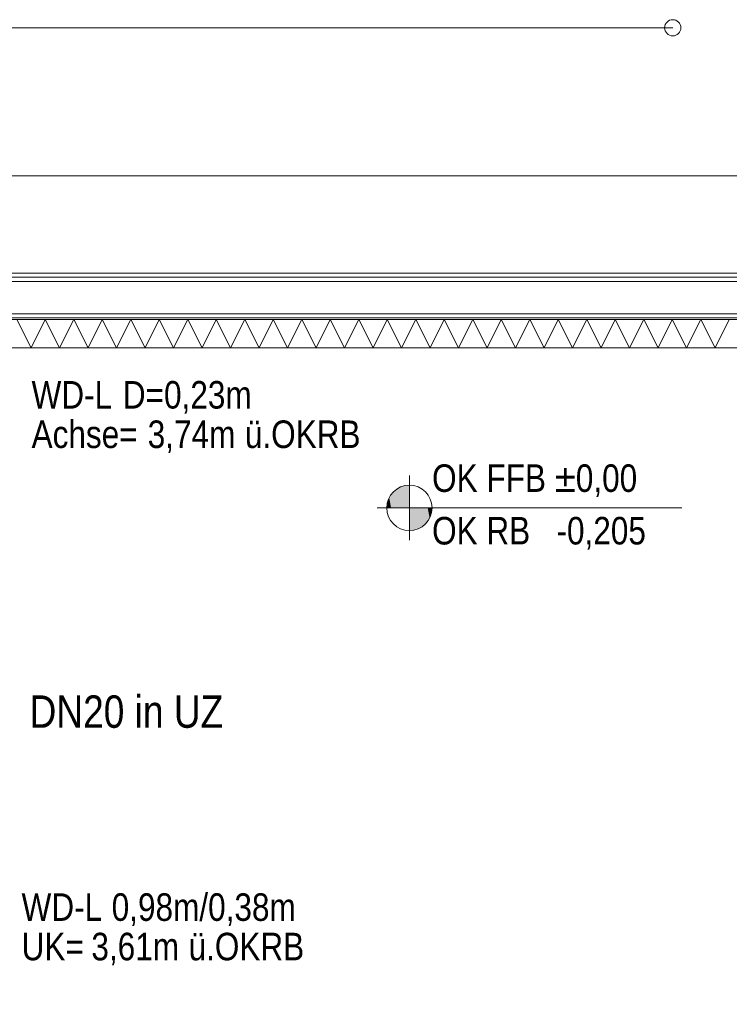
# Model space of a CAD drawing. Extents: x -500 to 300, y 62 to 1162.
# Tile 7 of 90: x -297 to -253, y 297 to 358. Entities that reach past the tile are written whole.
import ezdxf
from ezdxf.lldxf.tags import DXFTag

# ---------------------------------------------------------------- set-up
doc = ezdxf.new("R2010")
doc.units = 0
doc.layers.get('0').update_dxf_attribs({"lineweight": 13})
for name, color, linetype, lineweight, true_color in [('00 -Bauelemente -Dämmung innen', 7, 'Continuous', 9, 0xff7fe6), ('00 -Bauelemente -Gipskarton', 7, 'Continuous', 9, 0xff7fe6), ('00_Beschriftung UZ', 3, 'Continuous', 35, 0x00ff00), ('30 -34 Innenwände- 11 Durchbruch', 4, 'Continuous', 9, 0x00ffff), ('30 -34 Innenwände- 2 nichttragend', 7, 'Continuous', 18, 0xff7fe6), ('70 -75 Raumstempel-2 Verweislinie', 7, 'Continuous', 9, 0xff6600), ('70 -76 Bemaßung- 2 Allgemein', 9, 'Continuous', 5, 0x808080)]:
    doc.layers.add(name, color=color, linetype=linetype, lineweight=lineweight, true_color=true_color)
for name, color, linetype, lineweight in [('70 -71 Achsen- 1 Gebäudeachsen', 7, 'STRICHPUNKT2-A06G93K98I', 18), ('70 -72 Beschriftung- 5 Höhenkoten', 7, 'Continuous', 15), ('Detailelementbeschriftung', 7, 'Continuous', 9)]:
    doc.layers.add(name, color=color, linetype=linetype, lineweight=lineweight)
doc.styles.get("Standard").update_dxf_attribs({"font": 'ARIALN.TTF'})
tags = doc.linetypes.add('STRICHPUNKT2-A06G93K98I', pattern=[12.7, 6.35, -3.175, 0, -3.175]).pattern_tags.tags
tags[10:11] = [DXFTag(74, 4), DXFTag(75, 0), DXFTag(340, '0'), DXFTag(46, 0.0), DXFTag(50, 0.0), DXFTag(44, 0.0), DXFTag(45, 0.0)]
tags[8:9] = [DXFTag(74, 4), DXFTag(75, 0), DXFTag(340, '0'), DXFTag(46, 0.0), DXFTag(50, 0.0), DXFTag(44, 0.0), DXFTag(45, 0.0)]
tags[6:7] = [DXFTag(74, 4), DXFTag(75, 0), DXFTag(340, '0'), DXFTag(46, 0.0), DXFTag(50, 0.0), DXFTag(44, 0.0), DXFTag(45, 0.0)]
tags[4:5] = [DXFTag(74, 4), DXFTag(75, 0), DXFTag(340, '0'), DXFTag(46, 0.0), DXFTag(50, 0.0), DXFTag(44, 0.0), DXFTag(45, 0.0)]

# ---------------------------------------------------------------- blocks, each defined once
blk = doc.blocks.new('Referenz-A06G93KB8I')
at = {"layer": '00 -Bauelemente -Dämmung innen', "color": 0, "linetype": 'Continuous', "lineweight": -2, "ltscale": 0.13}
for p, q in [((-207.609, 341.543), (-301.499, 341.543)), ((-209.609, 339.543), (-301.499, 339.543))]:
    blk.add_line(p, q, dxfattribs=at)
at = {"layer": '00 -Bauelemente -Gipskarton', "color": 0, "linetype": 'Continuous', "lineweight": -2, "ltscale": 0.13}
for p, q in [((-207.099, 342.053), (-301.499, 342.053)), ((-207.349, 341.803), (-301.499, 341.803)), ((-207.609, 341.543), (-301.499, 341.543)), ((-209.609, 339.543), (-301.499, 339.543)), ((-209.859, 339.293), (-301.499, 339.293))]:
    blk.add_line(p, q, dxfattribs=at)
at = {"layer": '30 -34 Innenwände- 2 nichttragend', "color": 0, "linetype": 'Continuous', "lineweight": -2, "ltscale": 0.13}
for p, q in [((-207.099, 342.053), (-301.499, 342.053)), ((-209.859, 339.293), (-301.499, 339.293)), ((-209.959, 339.193), (-301.499, 339.193)), ((-211.719, 337.433), (-301.499, 337.433))]:
    blk.add_line(p, q, dxfattribs=at)
at = {"layer": '70 -71 Achsen- 1 Gebäudeachsen', "color": 0, "linetype": 'Continuous', "lineweight": -2, "ltscale": 0.13}
for p, q in [((-296.531, 337.433), (-297.409, 339.193)), ((-295.649, 339.193), (-296.531, 337.433)), ((-294.771, 337.433), (-295.649, 339.193)), ((-293.889, 339.193), (-294.771, 337.433)), ((-293.011, 337.433), (-293.889, 339.193)), ((-292.129, 339.193), (-293.011, 337.433)), ((-291.251, 337.433), (-292.129, 339.193)), ((-290.369, 339.193), (-291.251, 337.433)), ((-289.491, 337.433), (-290.369, 339.193)), ((-288.609, 339.193), (-289.491, 337.433)), ((-287.731, 337.433), (-288.609, 339.193)), ((-286.849, 339.193), (-287.731, 337.433)), ((-285.971, 337.433), (-286.849, 339.193)), ((-285.089, 339.193), (-285.971, 337.433)), ((-284.211, 337.433), (-285.089, 339.193)), ((-283.329, 339.193), (-284.211, 337.433)), ((-282.451, 337.433), (-283.329, 339.193)), ((-281.569, 339.193), (-282.451, 337.433)), ((-280.691, 337.433), (-281.569, 339.193)), ((-279.809, 339.193), (-280.691, 337.433)), ((-278.931, 337.433), (-279.809, 339.193)), ((-278.049, 339.193), (-278.931, 337.433)), ((-277.171, 337.433), (-278.049, 339.193)), ((-276.289, 339.193), (-277.171, 337.433)), ((-275.411, 337.433), (-276.289, 339.193)), ((-274.529, 339.193), (-275.411, 337.433)), ((-273.651, 337.433), (-274.529, 339.193)), ((-272.769, 339.193), (-273.651, 337.433)), ((-271.891, 337.433), (-272.769, 339.193)), ((-271.009, 339.193), (-271.891, 337.433)), ((-270.131, 337.433), (-271.009, 339.193)), ((-269.249, 339.193), (-270.131, 337.433)), ((-268.371, 337.433), (-269.249, 339.193)), ((-267.489, 339.193), (-268.371, 337.433)), ((-266.611, 337.433), (-267.489, 339.193)), ((-265.729, 339.193), (-266.611, 337.433)), ((-264.851, 337.433), (-265.729, 339.193)), ((-263.969, 339.193), (-264.851, 337.433)), ((-263.091, 337.433), (-263.969, 339.193)), ((-262.209, 339.193), (-263.091, 337.433)), ((-261.331, 337.433), (-262.209, 339.193)), ((-260.449, 339.193), (-261.331, 337.433)), ((-259.571, 337.433), (-260.449, 339.193)), ((-258.689, 339.193), (-259.571, 337.433)), ((-257.811, 337.433), (-258.689, 339.193)), ((-256.929, 339.193), (-257.811, 337.433)), ((-256.051, 337.433), (-256.929, 339.193)), ((-255.169, 339.193), (-256.051, 337.433)), ((-254.291, 337.433), (-255.169, 339.193)), ((-253.409, 339.193), (-254.291, 337.433))]:
    blk.add_line(p, q, dxfattribs=at)
at = {"layer": '70 -72 Beschriftung- 5 Höhenkoten', "color": 0, "linetype": 'Continuous', "lineweight": -2, "ltscale": 0.13}
for p, q in [((-273.165, 325.553), (-273.165, 329.553)), ((-273.165, 327.553), (-273.165, 328.953)), ((-273.165, 328.953), (-273.165, 327.553)), ((-275.165, 327.553), (-256.338, 327.553)), ((-274.565, 327.553), (-273.165, 327.553)), ((-273.165, 327.553), (-274.565, 327.553)), ((-271.765, 327.553), (-273.165, 327.553)), ((-273.165, 327.553), (-273.165, 326.153)), ((-273.165, 327.553), (-271.765, 327.553)), ((-273.165, 326.153), (-273.165, 327.553))]:
    blk.add_line(p, q, dxfattribs=at)
for major_axis in [(0, 1.4), (1.4, 0), (-1.4, 0), (0, -1.4)]:
    blk.add_ellipse((-273.165, 327.553), major_axis=major_axis, ratio=1, start_param=0, end_param=1.570796, dxfattribs=at)
at = {"layer": '70 -72 Beschriftung- 5 Höhenkoten', "color": 0, "lineweight": -2}
for points in [[(-274.298, 327.553), (-274.413, 328.189), (-274.298, 328.376)], [(-274.155, 327.553), (-274.298, 328.376), (-274.155, 328.543)], [(-274.298, 327.553), (-274.298, 328.376), (-274.155, 327.553)], [(-273.988, 327.553), (-274.155, 328.543), (-273.988, 328.686)], [(-274.155, 327.553), (-274.155, 328.543), (-273.988, 327.553)], [(-273.801, 327.553), (-273.988, 328.686), (-273.801, 328.801)], [(-273.988, 327.553), (-273.988, 328.686), (-273.801, 327.553)], [(-273.598, 327.553), (-273.801, 328.801), (-273.598, 328.885)], [(-273.801, 327.553), (-273.801, 328.801), (-273.598, 327.553)], [(-273.384, 327.553), (-273.598, 328.885), (-273.384, 328.936)], [(-273.598, 327.553), (-273.598, 328.885), (-273.384, 327.553)], [(-273.165, 327.553), (-273.384, 328.936), (-273.165, 328.953)], [(-273.384, 327.553), (-273.384, 328.936), (-273.165, 327.553)], [(-274.548, 327.553), (-274.565, 327.553), (-274.548, 327.772)], [(-274.497, 327.553), (-274.548, 327.772), (-274.497, 327.986)], [(-274.548, 327.553), (-274.548, 327.772), (-274.497, 327.553)], [(-274.413, 327.553), (-274.497, 327.986), (-274.413, 328.189)], [(-274.497, 327.553), (-274.497, 327.986), (-274.413, 327.553)], [(-274.413, 327.553), (-274.413, 328.189), (-274.298, 327.553)], [(-273.165, 326.153), (-273.165, 327.553), (-272.946, 326.171)], [(-272.946, 326.171), (-273.165, 327.553), (-272.946, 327.553)], [(-272.946, 326.171), (-272.946, 327.553), (-272.733, 326.222)], [(-272.733, 326.222), (-272.946, 327.553), (-272.733, 327.553)], [(-272.733, 326.222), (-272.733, 327.553), (-272.53, 326.306)], [(-272.53, 326.306), (-272.733, 327.553), (-272.53, 327.553)], [(-272.53, 326.306), (-272.53, 327.553), (-272.343, 326.421)], [(-272.343, 326.421), (-272.53, 327.553), (-272.343, 327.553)], [(-272.343, 326.421), (-272.343, 327.553), (-272.176, 326.563)], [(-272.176, 326.563), (-272.343, 327.553), (-272.176, 327.553)], [(-272.176, 326.563), (-272.176, 327.553), (-272.033, 326.731)], [(-272.033, 326.731), (-272.176, 327.553), (-272.033, 327.553)], [(-272.033, 326.731), (-272.033, 327.553), (-271.918, 326.918)], [(-271.918, 326.918), (-272.033, 327.553), (-271.918, 327.553)], [(-271.918, 326.918), (-271.918, 327.553), (-271.834, 327.121)], [(-271.834, 327.121), (-271.918, 327.553), (-271.834, 327.553)], [(-271.834, 327.121), (-271.834, 327.553), (-271.783, 327.334)], [(-271.783, 327.334), (-271.834, 327.553), (-271.783, 327.553)], [(-271.783, 327.334), (-271.783, 327.553), (-271.765, 327.553)]]:
    blk.add_solid(points, dxfattribs=at)
at = {"layer": '70 -75 Raumstempel-2 Verweislinie', "color": 0, "linetype": 'Continuous', "lineweight": -2, "ltscale": 0.13}
blk.add_line((-407.24, 357.201), (-256.902, 357.201), dxfattribs=at)
at = {"layer": '70 -75 Raumstempel-2 Verweislinie', "color": 0, "linetype": 'ByBlock', "lineweight": -2, "ltscale": 0.13}
blk.add_circle((-256.902, 357.201), 0.5, dxfattribs=at)
at = {"layer": '70 -76 Bemaßung- 2 Allgemein', "color": 0, "linetype": 'Continuous', "lineweight": -2, "ltscale": 0.13}
blk.add_line((-300.438, 348.053), (-182.459, 348.053), dxfattribs=at)
at = {"layer": '00_Beschriftung UZ', "color": 0, "linetype": 'ByBlock', "lineweight": -2, "ltscale": 0.13, "insert": (-296.778, 277.599), "char_height": 1.51033, "attachment_point": 1, "rotation": 90}
blk.add_mtext('{\\fArial Narrow;UK RD +4,09m/4,09m}', dxfattribs=at)
at = {"layer": '30 -34 Innenwände- 11 Durchbruch', "color": 0, "linetype": 'Continuous', "lineweight": -2, "ltscale": 0.13, "char_height": 1.7, "attachment_point": 1}
for s, insert in [('{\\fArial Narrow;WD-L}', (-296.498, 335.386)), ('{\\fArial Narrow;D=0,23m}', (-290.861, 335.386)), ('{\\fArial Narrow;Achse=}', (-296.498, 332.95)), ('{\\fArial Narrow;3,74m}', (-289.327, 332.95)), ('{\\fArial Narrow;ü.OKRB}', (-283.328, 332.95)), ('{\\fArial Narrow;WD-L}', (-297.115, 303.749)), ('{\\fArial Narrow;0,98m/0,38m}', (-291.55, 303.749)), ('{\\fArial Narrow;UK=}', (-297.115, 301.313)), ('{\\fArial Narrow;3,61m}', (-292.805, 301.313)), ('{\\fArial Narrow;ü.OKRB}', (-286.806, 301.313))]:
    blk.add_mtext(s, dxfattribs=dict(at, insert=insert))
at = {"layer": '70 -72 Beschriftung- 5 Höhenkoten', "color": 0, "linetype": 'Continuous', "lineweight": -2, "ltscale": 0.13, "char_height": 1.7, "attachment_point": 1}
for s, insert in [('{\\fArial Narrow;OK FFB ±0,00}', (-271.765, 330.239)), ('{\\fArial Narrow;OK RB   -0,205}', (-271.765, 326.993))]:
    blk.add_mtext(s, dxfattribs=dict(at, insert=insert))
blk = doc.blocks.new('Einzeiliger Text-A06G93QZ8I')
at = {"color": 0, "lineweight": -2, "insert": (-296.622, 315.973), "char_height": 2, "attachment_point": 1}
blk.add_mtext('{\\fArial Narrow;DN20 in UZ}', dxfattribs=at)

msp = doc.modelspace()

# ---------------------------------------------------------------- block references
at = {"color": 8, "lineweight": 13, "ltscale": 0.13, "true_color": 0x808080}
msp.add_blockref('Referenz-A06G93KB8I', (0, 0), dxfattribs=at)
at = {"layer": 'Detailelementbeschriftung', "ltscale": 0.13}
msp.add_blockref('Einzeiliger Text-A06G93QZ8I', (0, 0), dxfattribs=at)

doc.saveas('drawing.dxf')
